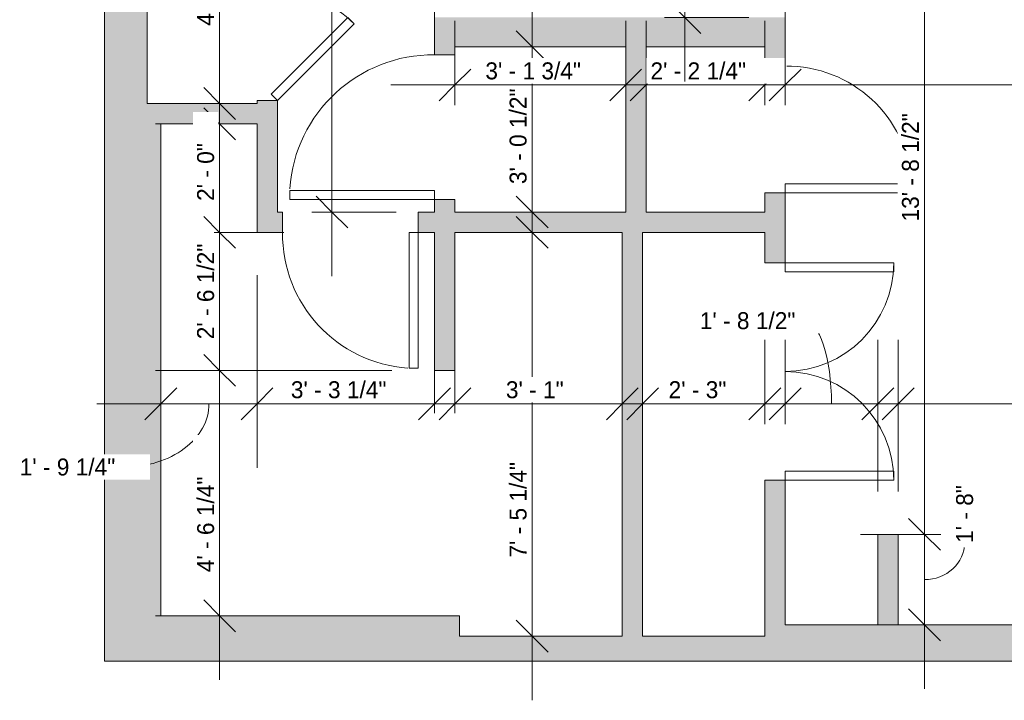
# Model space of a CAD drawing. Header units: inches. Extents: x -268 to 77, y -121 to 756.
# Tile 1 of 7: x -259 to -42, y -121 to 29. Entities that reach past the tile are written whole.
import ezdxf

# ---------------------------------------------------------------- set-up
doc = ezdxf.new("R2010")
doc.units = ezdxf.units.IN
doc.header["$MEASUREMENT"] = 0
for name, color, linetype, lineweight in [('A-ANNO-DIMS', 211, 'Continuous', 9), ('A-ANNO-DIMS-120', 211, 'Continuous', 9), ('A-DOOR', 31, 'Continuous', 9), ('A-WALL', 90, 'Continuous', 9), ('A-WALL-PATT', 111, 'Continuous', 9)]:
    doc.layers.add(name, color=color, linetype=linetype, lineweight=lineweight)
doc.styles.add('Inter', font='txt', dxfattribs={"height": 3.75})
doc.dimstyles.new('Linear_-_1_32__Inter__Imperial__SMALL', dxfattribs={"dimscale": 12, "dimtxt": 4.967999, "dimasz": 0.585938, "dimexe": 1.181102, "dimexo": 0.787402, "dimgap": 0, "dimtad": 1, "dimrnd": 0.25, "dimzin": 1, "dimdsep": 46, "dimlunit": 4, "dimtxsty": 'Inter', "dimblk1": 'OBLIQUE', "dimblk2": 'OBLIQUE', "dimsah": 1, "dimcen": 0.09, "dimdle": 1.181102, "dimazin": 0, "dimtfac": 1, "dimtdec": 4, "dimtix": 1, "dimtmove": 0, "dimatfit": 3, "dimfxl": 1, "dimtvp": 1, "dimtfill": 1, "dimfrac": 2, "dimtolj": 1, "dimtzin": 0, "dimarcsym": 2})
doc.dimstyles.new('Linear_-_1_32__Inter__Imperial__SMALL_1', dxfattribs={"dimscale": 12, "dimtxt": 4.967999, "dimasz": 0.585938, "dimexe": 1.181102, "dimexo": 0.787402, "dimgap": 0, "dimtad": 1, "dimrnd": 0.25, "dimzin": 1, "dimdsep": 46, "dimlunit": 4, "dimtxsty": 'Inter', "dimblk1": 'OBLIQUE', "dimblk2": 'OBLIQUE', "dimsah": 1, "dimcen": 0.09, "dimdle": 1.181102, "dimazin": 0, "dimtfac": 1, "dimtdec": 4, "dimtix": 1, "dimtmove": 1, "dimatfit": 3, "dimfxl": 1, "dimtvp": 1, "dimtfill": 1, "dimfrac": 2, "dimtolj": 1, "dimtzin": 0, "dimarcsym": 2})
doc.dimstyles.new('Linear_-_1_32__Inter__Imperial__SMALL_2', dxfattribs={"dimscale": 12, "dimtxt": 4.967999, "dimasz": 0.585938, "dimexe": 1.181102, "dimexo": 0.787402, "dimgap": 0, "dimtad": 1, "dimrnd": 0.25, "dimzin": 1, "dimdsep": 46, "dimlunit": 4, "dimtxsty": 'Inter', "dimblk1": 'OBLIQUE', "dimblk2": 'OBLIQUE', "dimsah": 1, "dimcen": 0.09, "dimdle": 1.181102, "dimazin": 0, "dimtfac": 1, "dimtdec": 4, "dimtix": 1, "dimtmove": 2, "dimatfit": 3, "dimfxl": 1, "dimtvp": 1, "dimtfill": 1, "dimfrac": 2, "dimtolj": 1, "dimtzin": 0, "dimarcsym": 2})

# ---------------------------------------------------------------- blocks, each defined once
blk = doc.blocks.new('Planitar - Double Door_Flush Panel - 4_-0_ x 6_-8_-4388903-Lower Floor Dimension Plan')
at = {"layer": 'A-DOOR', "lineweight": 18}
for p, q in [((-24, 2.25), (-7.03, 19.22)), ((-5.64, 17.83), (-22.61, 0.86)), ((-7.03, 19.22), (-5.64, 17.83)), ((7.03, 19.22), (5.64, 17.83)), ((5.64, 17.83), (22.61, 0.86)), ((24, 2.25), (7.03, 19.22)), ((-22.61, 0.86), (-24, 2.25)), ((22.61, 0.86), (24, 2.25))]:
    blk.add_line(p, q, dxfattribs=at)
at = {"layer": 'A-DOOR'}
for centre, start, end in [((-24, 2.25), 0, 45), ((24, 2.25), 135, 180)]:
    blk.add_arc(centre, 24, start, end, dxfattribs=at)
blk = doc.blocks.new('Planitar - Single Door_Flush Panel - 2_-8_ x 6_-8_-4184148-Lower Floor Dimension Plan')
at = {"layer": 'A-DOOR', "lineweight": 18}
for p, q in [((13.99, -2.25), (13.99, -34.25)), ((16, -2.25), (13.99, -2.25)), ((16, -2.25), (16, -34.25)), ((16, -34.25), (13.99, -34.25))]:
    blk.add_line(p, q, dxfattribs=at)
at = {"layer": 'A-DOOR'}
blk.add_arc((15.77, -2.55), 31.77, 179.4588, 266.1392, dxfattribs=at)
blk = doc.blocks.new('Planitar - Single Door_Flush Panel - 2_-6_ x 6_-8_-4264625-Lower Floor Dimension Plan')
at = {"layer": 'A-DOOR', "lineweight": 18}
for p, q in [((12.99, -2.25), (12.99, -32.25)), ((15, -2.25), (12.99, -2.25)), ((15, -2.25), (15, -32.25)), ((15, -32.25), (12.99, -32.25))]:
    blk.add_line(p, q, dxfattribs=at)
at = {"layer": 'A-DOOR'}
blk.add_arc((14.77, -2.55), 29.77, 179.4225, 266.009, dxfattribs=at)
blk = doc.blocks.new('Planitar - Single Door_Flush Panel - 2_-4_ x 6_-8_-4266644-Lower Floor Dimension Plan')
at = {"layer": 'A-DOOR', "lineweight": 18}
for p, q in [((11.99, 2.25), (11.99, 30.25)), ((14, 30.25), (11.99, 30.25)), ((14, 2.25), (14, 30.25)), ((14, 2.25), (11.99, 2.25))]:
    blk.add_line(p, q, dxfattribs=at)
at = {"layer": 'A-DOOR'}
blk.add_arc((13.77, 2.55), 27.77, 94.1354, 180.6191, dxfattribs=at)
blk = doc.blocks.new('Planitar - Double Door_Flush Panel - 4_-0_ x 6_-8_-4238674-Lower Floor Dimension Plan')
at = {"layer": 'A-DOOR', "lineweight": 18}
for p, q in [((-24, 2.25), (-24, 26.25)), ((-24, 26.25), (-22.03, 26.25)), ((-22.03, 26.25), (-22.03, 2.25)), ((24, 26.25), (22.03, 26.25)), ((22.03, 26.25), (22.03, 2.25)), ((24, 2.25), (24, 26.25)), ((-22.03, 2.25), (-24, 2.25)), ((22.03, 2.25), (24, 2.25))]:
    blk.add_line(p, q, dxfattribs=at)
at = {"layer": 'A-DOOR'}
for centre, start, end in [((-24, 2.25), 0, 90), ((24, 2.25), 90, 180)]:
    blk.add_arc(centre, 24, start, end, dxfattribs=at)
blk = doc.blocks.new('DIMBLOCK27-Lower Floor Dimension Plan')
at = {"layer": 'A-ANNO-DIMS-120', "lineweight": 35}
for p, q in [((-59.44, -84.75), (-62.96, -81.23)), ((-59.44, -84.75), (-55.93, -88.27)), ((-59.44, -104.75), (-62.96, -101.23)), ((-59.44, -104.75), (-55.93, -108.27))]:
    blk.add_line(p, q, dxfattribs=at)
at = {"layer": 'A-ANNO-DIMS-120'}
for p, q in [((-55.8, -84.75), (-73.62, -84.75)), ((-59.44, -118.92), (-59.44, -84.75)), ((-59.44, -84.75), (-55.8, -84.75)), ((-54.97, -104.75), (-73.62, -104.75)), ((-59.44, -104.75), (-54.97, -104.75))]:
    blk.add_line(p, q, dxfattribs=at)
blk.add_ellipse((-59.44, -86.64), major_axis=(-8.87, 0), ratio=0.914198, start_param=1.570796, end_param=3.141593, dxfattribs=at)
at = {"layer": 'A-ANNO-DIMS-120', "color": 0, "insert": (-52.46, -86.64), "char_height": 3.75, "width": 17.3632, "attachment_point": 1, "rotation": 90, "line_spacing_factor": 0.9936, "style": 'Inter', "bg_fill": 3, "box_fill_scale": 1.25, "bg_fill_color": 256, "bg_fill_true_color": 13158600, "bg_fill_transparency": 0}
blk.add_mtext('1\' - 8"', dxfattribs=at)
blk = doc.blocks.new('_Oblique')
at = {"color": 0, "linetype": 'ByBlock', "lineweight": -2}
blk.add_line((-0.5, -0.5), (0.5, 0.5), dxfattribs=at)
blk = doc.blocks.new('DIMBLOCK28-Lower Floor Dimension Plan')
at = {"layer": 'A-ANNO-DIMS-120', "lineweight": 35}
for p, q in [((-59.44, 79.75), (-62.96, 83.27)), ((-59.44, 79.75), (-55.93, 76.23)), ((-59.44, -84.75), (-62.96, -81.23)), ((-59.44, -84.75), (-55.93, -88.27))]:
    blk.add_line(p, q, dxfattribs=at)
at = {"layer": 'A-ANNO-DIMS-120'}
for p, q in [((-59.2, 79.75), (-73.62, 79.75)), ((-59.44, -84.75), (-59.44, 79.75)), ((-59.44, 79.75), (-59.2, 79.75)), ((-55.8, -84.75), (-73.62, -84.75)), ((-59.44, -84.75), (-55.8, -84.75))]:
    blk.add_line(p, q, dxfattribs=at)
at = {"layer": 'A-ANNO-DIMS-120', "color": 0, "insert": (-64.43, -15.6), "char_height": 3.75, "width": 31.4474, "attachment_point": 1, "rotation": 90, "line_spacing_factor": 0.9936, "style": 'Inter', "bg_fill": 3, "box_fill_scale": 1.25, "bg_fill_color": 256, "bg_fill_true_color": 13158600, "bg_fill_transparency": 0}
blk.add_mtext('13\' - 8 1/2"', dxfattribs=at)
blk = doc.blocks.new('DIMBLOCK32-Lower Floor Dimension Plan')
at = {"layer": 'A-ANNO-DIMS-120'}
for p, q in [((-90.25, -60.37), (-90.25, -41.72)), ((-69.75, -75.3), (-69.75, -41.72)), ((-104.42, -55.89), (-55.58, -55.89)), ((-90.25, -55.89), (-90.25, -60.37)), ((-69.75, -55.89), (-69.75, -75.3))]:
    blk.add_line(p, q, dxfattribs=at)
at = {"layer": 'A-ANNO-DIMS-120', "lineweight": 35}
for p, q in [((-90.25, -55.89), (-86.73, -52.38)), ((-69.75, -55.89), (-66.23, -52.38)), ((-90.25, -55.89), (-93.77, -59.41)), ((-69.75, -55.89), (-73.27, -59.41))]:
    blk.add_line(p, q, dxfattribs=at)
at = {"layer": 'A-ANNO-DIMS-120'}
blk.add_ellipse((-86.08, -55.89), major_axis=(0, 18.37), ratio=0.331162, start_param=4.712389, end_param=6.283185, dxfattribs=at)
at = {"layer": 'A-ANNO-DIMS-120', "color": 0, "insert": (-109.12, -35.64), "char_height": 3.75, "width": 27.6469, "attachment_point": 1, "line_spacing_factor": 0.9936, "style": 'Inter', "bg_fill": 3, "box_fill_scale": 1.25, "bg_fill_color": 256, "bg_fill_true_color": 13158600, "bg_fill_transparency": 0}
blk.add_mtext('1\' - 8 1/2"', dxfattribs=at)
blk = doc.blocks.new('DIMBLOCK33-Lower Floor Dimension Plan')
at = {"layer": 'A-ANNO-DIMS-120'}
for p, q in [((-65.25, -75.3), (-65.25, -41.72)), ((2.75, -75.3), (2.75, -41.72)), ((-79.42, -55.89), (16.92, -55.89)), ((-65.25, -55.89), (-65.25, -75.3)), ((2.75, -55.89), (2.75, -75.3))]:
    blk.add_line(p, q, dxfattribs=at)
at = {"layer": 'A-ANNO-DIMS-120', "lineweight": 35}
for p, q in [((-65.25, -55.89), (-61.73, -52.38)), ((2.75, -55.89), (6.27, -52.38)), ((-65.25, -55.89), (-68.77, -59.41)), ((2.75, -55.89), (-0.77, -59.41))]:
    blk.add_line(p, q, dxfattribs=at)
at = {"layer": 'A-ANNO-DIMS-120', "color": 0, "insert": (-38.98, -50.9), "char_height": 3.75, "width": 18.5555, "attachment_point": 1, "line_spacing_factor": 0.9936, "style": 'Inter', "bg_fill": 3, "box_fill_scale": 1.25, "bg_fill_color": 256, "bg_fill_true_color": 13158600, "bg_fill_transparency": 0}
blk.add_mtext('5\' - 8"', dxfattribs=at)
blk = doc.blocks.new('DIMBLOCK37-Lower Floor Dimension Plan')
at = {"layer": 'A-ANNO-DIMS-120'}
for p, q in [((-121, 10.1), (-121, 28.75)), ((-94.75, 10.1), (-94.75, 28.75)), ((-135.17, 14.58), (-80.58, 14.58)), ((-121, 14.58), (-121, 10.1)), ((-94.75, 14.58), (-94.75, 10.1))]:
    blk.add_line(p, q, dxfattribs=at)
at = {"layer": 'A-ANNO-DIMS-120', "lineweight": 35}
for p, q in [((-121, 14.58), (-117.48, 18.1)), ((-94.75, 14.58), (-91.23, 18.1)), ((-121, 14.58), (-124.52, 11.06)), ((-94.75, 14.58), (-98.27, 11.06))]:
    blk.add_line(p, q, dxfattribs=at)
at = {"layer": 'A-ANNO-DIMS-120', "color": 0, "insert": (-120.02, 19.57), "char_height": 3.75, "width": 29.1373, "attachment_point": 1, "line_spacing_factor": 0.9936, "style": 'Inter', "bg_fill": 3, "box_fill_scale": 1.25, "bg_fill_color": 256, "bg_fill_true_color": 13158600, "bg_fill_transparency": 0}
blk.add_mtext('2\' - 2 1/4"', dxfattribs=at)
blk = doc.blocks.new('DIMBLOCK38-Lower Floor Dimension Plan')
at = {"layer": 'A-ANNO-DIMS-120'}
for p, q in [((-90.25, 10.1), (-90.25, 28.75)), ((37.5, 10.1), (37.5, 28.75)), ((-104.42, 14.58), (51.67, 14.58)), ((-90.25, 14.58), (-90.25, 10.1)), ((37.5, 14.58), (37.5, 10.1))]:
    blk.add_line(p, q, dxfattribs=at)
at = {"layer": 'A-ANNO-DIMS-120', "lineweight": 35}
for p, q in [((-90.25, 14.58), (-86.73, 18.1)), ((37.5, 14.58), (41.02, 18.1)), ((-90.25, 14.58), (-93.77, 11.06)), ((37.5, 14.58), (33.98, 11.06))]:
    blk.add_line(p, q, dxfattribs=at)
at = {"layer": 'A-ANNO-DIMS-120', "color": 0, "insert": (-40.01, 19.57), "char_height": 3.75, "width": 32.7143, "attachment_point": 1, "line_spacing_factor": 0.9936, "style": 'Inter', "bg_fill": 3, "box_fill_scale": 1.25, "bg_fill_color": 256, "bg_fill_true_color": 13158600, "bg_fill_transparency": 0}
blk.add_mtext('10\' - 7 3/4"', dxfattribs=at)
blk = doc.blocks.new('DIMBLOCK39-Lower Floor Dimension Plan')
at = {"layer": 'A-ANNO-DIMS-120'}
for p, q in [((-146.17, -27.67), (-146.17, 37.17)), ((-141.69, 23), (-160.34, 23)), ((-146.17, 23), (-141.69, 23)), ((-141.69, -13.5), (-160.34, -13.5)), ((-146.17, -13.5), (-141.69, -13.5))]:
    blk.add_line(p, q, dxfattribs=at)
at = {"layer": 'A-ANNO-DIMS-120', "lineweight": 35}
for p, q in [((-146.17, 23), (-149.68, 26.52)), ((-146.17, 23), (-142.65, 19.48)), ((-146.17, -13.5), (-149.68, -9.98)), ((-146.17, -13.5), (-142.65, -17.02))]:
    blk.add_line(p, q, dxfattribs=at)
at = {"layer": 'A-ANNO-DIMS-120', "color": 0, "insert": (-151.16, -7.33), "char_height": 3.75, "width": 28.9883, "attachment_point": 1, "rotation": 90, "line_spacing_factor": 0.9936, "style": 'Inter', "bg_fill": 3, "box_fill_scale": 1.25, "bg_fill_color": 256, "bg_fill_true_color": 13158600, "bg_fill_transparency": 0}
blk.add_mtext('3\' - 0 1/2"', dxfattribs=at)
blk = doc.blocks.new('DIMBLOCK40-Lower Floor Dimension Plan')
at = {"layer": 'A-ANNO-DIMS-120'}
for p, q in [((-163.25, 10.1), (-163.25, 28.75)), ((-125.5, 10.1), (-125.5, 28.75)), ((-177.42, 14.58), (-111.33, 14.58)), ((-163.25, 14.58), (-163.25, 10.1)), ((-125.5, 14.58), (-125.5, 10.1))]:
    blk.add_line(p, q, dxfattribs=at)
at = {"layer": 'A-ANNO-DIMS-120', "lineweight": 35}
for p, q in [((-163.25, 14.58), (-159.73, 18.1)), ((-125.5, 14.58), (-121.98, 18.1)), ((-163.25, 14.58), (-166.77, 11.06)), ((-125.5, 14.58), (-129.02, 11.06))]:
    blk.add_line(p, q, dxfattribs=at)
at = {"layer": 'A-ANNO-DIMS-120', "color": 0, "insert": (-156.52, 19.57), "char_height": 3.75, "width": 29.1373, "attachment_point": 1, "line_spacing_factor": 0.9936, "style": 'Inter', "bg_fill": 3, "box_fill_scale": 1.25, "bg_fill_color": 256, "bg_fill_true_color": 13158600, "bg_fill_transparency": 0}
blk.add_mtext('3\' - 1 3/4"', dxfattribs=at)
blk = doc.blocks.new('DIMBLOCK41-Lower Floor Dimension Plan')
at = {"layer": 'A-ANNO-DIMS-120'}
for p, q in [((-146.17, -121.42), (-146.17, -3.83)), ((-141.69, -18), (-160.34, -18)), ((-146.17, -18), (-141.69, -18)), ((-141.69, -107.25), (-160.34, -107.25)), ((-146.17, -107.25), (-141.69, -107.25))]:
    blk.add_line(p, q, dxfattribs=at)
at = {"layer": 'A-ANNO-DIMS-120', "lineweight": 35}
for p, q in [((-146.17, -18), (-149.68, -14.48)), ((-146.17, -18), (-142.65, -21.52)), ((-146.17, -107.25), (-149.68, -103.73)), ((-146.17, -107.25), (-142.65, -110.77))]:
    blk.add_line(p, q, dxfattribs=at)
at = {"layer": 'A-ANNO-DIMS-120', "color": 0, "insert": (-151.16, -89.89), "char_height": 3.75, "width": 28.7647, "attachment_point": 1, "rotation": 90, "line_spacing_factor": 0.9936, "style": 'Inter', "bg_fill": 3, "box_fill_scale": 1.25, "bg_fill_color": 256, "bg_fill_true_color": 13158600, "bg_fill_transparency": 0}
blk.add_mtext('7\' - 5 1/4"', dxfattribs=at)
blk = doc.blocks.new('DIMBLOCK42-Lower Floor Dimension Plan')
at = {"layer": 'A-ANNO-DIMS-120'}
for p, q in [((-207, -27.45), (-207, -70.07)), ((-207, -55.89), (-207, -27.45)), ((-228.25, -60.37), (-228.25, -41.72)), ((-242.42, -55.89), (-207, -55.89)), ((-228.25, -55.89), (-228.25, -60.37))]:
    blk.add_line(p, q, dxfattribs=at)
at = {"layer": 'A-ANNO-DIMS-120', "lineweight": 35}
for p, q in [((-228.25, -55.89), (-224.73, -52.38)), ((-207, -55.89), (-203.48, -52.38)), ((-228.25, -55.89), (-231.77, -59.41)), ((-207, -55.89), (-210.52, -59.41))]:
    blk.add_line(p, q, dxfattribs=at)
at = {"layer": 'A-ANNO-DIMS-120'}
blk.add_ellipse((-236.24, -55.89), major_axis=(-18.62, 0), ratio=0.750831, start_param=1.570796, end_param=3.141593, dxfattribs=at)
at = {"layer": 'A-ANNO-DIMS-120', "color": 0, "insert": (-259.47, -67.98), "char_height": 3.75, "width": 27.8705, "attachment_point": 1, "line_spacing_factor": 0.9936, "style": 'Inter', "bg_fill": 3, "box_fill_scale": 1.25, "bg_fill_color": 256, "bg_fill_true_color": 13158600, "bg_fill_transparency": 0}
blk.add_mtext('1\' - 9 1/4"', dxfattribs=at)
blk = doc.blocks.new('DIMBLOCK43-Lower Floor Dimension Plan')
at = {"layer": 'A-ANNO-DIMS-120'}
for p, q in [((-207, -27.45), (-207, -70.07)), ((-207, -55.89), (-207, -27.45)), ((-167.75, -57.95), (-167.75, -41.72)), ((-207, -55.89), (-153.58, -55.89)), ((-167.75, -55.89), (-167.75, -57.95))]:
    blk.add_line(p, q, dxfattribs=at)
at = {"layer": 'A-ANNO-DIMS-120', "lineweight": 35}
for p, q in [((-207, -55.89), (-203.48, -52.38)), ((-167.75, -55.89), (-164.23, -52.38)), ((-207, -55.89), (-210.52, -59.41)), ((-167.75, -55.89), (-171.27, -59.41))]:
    blk.add_line(p, q, dxfattribs=at)
at = {"layer": 'A-ANNO-DIMS-120', "color": 0, "insert": (-199.52, -50.9), "char_height": 3.75, "width": 29.1373, "attachment_point": 1, "line_spacing_factor": 0.9936, "style": 'Inter', "bg_fill": 3, "box_fill_scale": 1.25, "bg_fill_color": 256, "bg_fill_true_color": 13158600, "bg_fill_transparency": 0}
blk.add_mtext('3\' - 3 1/4"', dxfattribs=at)
blk = doc.blocks.new('DIMBLOCK44-Lower Floor Dimension Plan')
at = {"layer": 'A-ANNO-DIMS-120'}
for p, q in [((-163.25, -57.95), (-163.25, -41.72)), ((-126.25, -60.37), (-126.25, -41.72)), ((-177.42, -55.89), (-112.08, -55.89)), ((-163.25, -55.89), (-163.25, -57.95)), ((-126.25, -55.89), (-126.25, -60.37))]:
    blk.add_line(p, q, dxfattribs=at)
at = {"layer": 'A-ANNO-DIMS-120', "lineweight": 35}
for p, q in [((-163.25, -55.89), (-159.73, -52.38)), ((-126.25, -55.89), (-122.73, -52.38)), ((-163.25, -55.89), (-166.77, -59.41)), ((-126.25, -55.89), (-129.77, -59.41))]:
    blk.add_line(p, q, dxfattribs=at)
at = {"layer": 'A-ANNO-DIMS-120', "color": 0, "insert": (-151.98, -50.9), "char_height": 3.75, "width": 17.3632, "attachment_point": 1, "line_spacing_factor": 0.9936, "style": 'Inter', "bg_fill": 3, "box_fill_scale": 1.25, "bg_fill_color": 256, "bg_fill_true_color": 13158600, "bg_fill_transparency": 0}
blk.add_mtext('3\' - 1"', dxfattribs=at)
blk = doc.blocks.new('DIMBLOCK45-Lower Floor Dimension Plan')
at = {"layer": 'A-ANNO-DIMS-120', "lineweight": 35}
for p, q in [((-215.26, -48.5), (-218.78, -44.98)), ((-215.26, -48.5), (-211.75, -52.02)), ((-215.26, -102.75), (-218.78, -99.23)), ((-215.26, -102.75), (-211.75, -106.27))]:
    blk.add_line(p, q, dxfattribs=at)
at = {"layer": 'A-ANNO-DIMS-120'}
for p, q in [((-177.2, -48.5), (-229.44, -48.5)), ((-215.26, -116.92), (-215.26, -48.5)), ((-215.26, -48.5), (-177.2, -48.5)), ((-210.79, -102.75), (-229.44, -102.75)), ((-215.26, -102.75), (-210.79, -102.75))]:
    blk.add_line(p, q, dxfattribs=at)
at = {"layer": 'A-ANNO-DIMS-120', "color": 0, "insert": (-220.25, -93.11), "char_height": 3.75, "width": 29.3609, "attachment_point": 1, "rotation": 90, "line_spacing_factor": 0.9936, "style": 'Inter', "bg_fill": 3, "box_fill_scale": 1.25, "bg_fill_color": 256, "bg_fill_true_color": 13158600, "bg_fill_transparency": 0}
blk.add_mtext('4\' - 6 1/4"', dxfattribs=at)
blk = doc.blocks.new('DIMBLOCK46-Lower Floor Dimension Plan')
at = {"layer": 'A-ANNO-DIMS-120', "lineweight": 35}
for p, q in [((-215.26, -18), (-218.78, -14.48)), ((-215.26, -18), (-211.75, -21.52)), ((-215.26, -48.5), (-218.78, -44.98)), ((-215.26, -48.5), (-211.75, -52.02))]:
    blk.add_line(p, q, dxfattribs=at)
at = {"layer": 'A-ANNO-DIMS-120'}
for p, q in [((-216.45, -18), (-201.09, -18)), ((-215.26, -18), (-216.45, -18)), ((-215.26, -48.5), (-215.26, -18)), ((-177.2, -48.5), (-229.44, -48.5)), ((-215.26, -48.5), (-177.2, -48.5))]:
    blk.add_line(p, q, dxfattribs=at)
at = {"layer": 'A-ANNO-DIMS-120', "color": 0, "insert": (-220.25, -41.63), "char_height": 3.75, "width": 28.9138, "attachment_point": 1, "rotation": 90, "line_spacing_factor": 0.9936, "style": 'Inter', "bg_fill": 3, "box_fill_scale": 1.25, "bg_fill_color": 256, "bg_fill_true_color": 13158600, "bg_fill_transparency": 0}
blk.add_mtext('2\' - 6 1/2"', dxfattribs=at)
blk = doc.blocks.new('DIMBLOCK47-Lower Floor Dimension Plan')
at = {"layer": 'A-ANNO-DIMS-120'}
for p, q in [((-215.26, -18), (-215.26, 20.17)), ((-210.79, 6), (-229.44, 6)), ((-215.26, 6), (-210.79, 6)), ((-216.45, -18), (-201.09, -18)), ((-215.26, -18), (-216.45, -18))]:
    blk.add_line(p, q, dxfattribs=at)
at = {"layer": 'A-ANNO-DIMS-120', "lineweight": 35}
for p, q in [((-215.26, 6), (-218.78, 9.52)), ((-215.26, 6), (-211.75, 2.48)), ((-215.26, -18), (-218.78, -14.48)), ((-215.26, -18), (-211.75, -21.52))]:
    blk.add_line(p, q, dxfattribs=at)
at = {"layer": 'A-ANNO-DIMS-120', "color": 0, "insert": (-220.25, -11.05), "char_height": 3.75, "width": 18.7045, "attachment_point": 1, "rotation": 90, "line_spacing_factor": 0.9936, "style": 'Inter', "bg_fill": 3, "box_fill_scale": 1.25, "bg_fill_color": 256, "bg_fill_true_color": 13158600, "bg_fill_transparency": 0}
blk.add_mtext('2\' - 0"', dxfattribs=at)
blk = doc.blocks.new('DIMBLOCK49-Lower Floor Dimension Plan')
at = {"layer": 'A-ANNO-DIMS-120'}
for p, q in [((-215.26, -3.67), (-215.26, 73.67)), ((-210.79, 59.5), (-229.44, 59.5)), ((-215.26, 59.5), (-210.79, 59.5)), ((-210.79, 10.5), (-229.44, 10.5)), ((-215.26, 10.5), (-210.79, 10.5))]:
    blk.add_line(p, q, dxfattribs=at)
at = {"layer": 'A-ANNO-DIMS-120', "lineweight": 35}
for p, q in [((-215.26, 59.5), (-218.78, 63.02)), ((-215.26, 59.5), (-211.75, 55.98)), ((-215.26, 10.5), (-218.78, 14.02)), ((-215.26, 10.5), (-211.75, 6.98))]:
    blk.add_line(p, q, dxfattribs=at)
at = {"layer": 'A-ANNO-DIMS-120', "color": 0, "insert": (-220.25, 27.67), "char_height": 3.75, "width": 17.5867, "attachment_point": 1, "rotation": 90, "line_spacing_factor": 0.9936, "style": 'Inter', "bg_fill": 3, "box_fill_scale": 1.25, "bg_fill_color": 256, "bg_fill_true_color": 13158600, "bg_fill_transparency": 0}
blk.add_mtext('4\' - 1"', dxfattribs=at)
blk = doc.blocks.new('DIMBLOCK52-Lower Floor Dimension Plan')
at = {"layer": 'A-ANNO-DIMS-120'}
for p, q in [((-190.44, 157.67), (-190.44, -27.67)), ((-193.05, 143.5), (-176.26, 143.5)), ((-190.44, 143.5), (-193.05, 143.5)), ((-194.92, -13.5), (-176.26, -13.5)), ((-190.44, -13.5), (-194.92, -13.5))]:
    blk.add_line(p, q, dxfattribs=at)
at = {"layer": 'A-ANNO-DIMS-120', "lineweight": 35}
for p, q in [((-190.44, 143.5), (-193.95, 147.02)), ((-190.44, 143.5), (-186.92, 139.98)), ((-190.44, -13.5), (-193.95, -9.98)), ((-190.44, -13.5), (-186.92, -17.02))]:
    blk.add_line(p, q, dxfattribs=at)
at = {"layer": 'A-ANNO-DIMS-120', "color": 0, "insert": (-195.43, 56.71), "char_height": 3.75, "width": 19.8968, "attachment_point": 1, "rotation": 90, "line_spacing_factor": 0.9936, "style": 'Inter', "bg_fill": 3, "box_fill_scale": 1.25, "bg_fill_color": 256, "bg_fill_true_color": 13158600, "bg_fill_transparency": 0}
blk.add_mtext('13\' - 1"', dxfattribs=at)
blk = doc.blocks.new('DIMBLOCK56-Lower Floor Dimension Plan')
at = {"layer": 'A-ANNO-DIMS-120', "lineweight": 35}
for p, q in [((-112.44, 102), (-115.95, 105.52)), ((-112.44, 102), (-108.92, 98.48)), ((-112.44, 29.5), (-115.95, 33.02)), ((-112.44, 29.5), (-108.92, 25.98))]:
    blk.add_line(p, q, dxfattribs=at)
at = {"layer": 'A-ANNO-DIMS-120'}
for p, q in [((-118.05, 102), (-98.26, 102)), ((-112.44, 102), (-118.05, 102)), ((-112.44, 102), (-112.44, 15.33)), ((-116.91, 29.5), (-98.26, 29.5)), ((-112.44, 29.5), (-116.91, 29.5))]:
    blk.add_line(p, q, dxfattribs=at)
at = {"layer": 'A-ANNO-DIMS-120', "color": 0, "insert": (-117.43, 53.67), "char_height": 3.75, "width": 28.9883, "attachment_point": 1, "rotation": 90, "line_spacing_factor": 0.9936, "style": 'Inter', "bg_fill": 3, "box_fill_scale": 1.25, "bg_fill_color": 256, "bg_fill_true_color": 13158600, "bg_fill_transparency": 0}
blk.add_mtext('6\' - 0 1/2"', dxfattribs=at)
blk = doc.blocks.new('DIMBLOCK58-Lower Floor Dimension Plan')
at = {"layer": 'A-ANNO-DIMS-120'}
for p, q in [((-121.75, -60.37), (-121.75, -41.72)), ((-94.75, -60.37), (-94.75, -41.72)), ((-135.92, -55.89), (-80.58, -55.89)), ((-121.75, -55.89), (-121.75, -60.37)), ((-94.75, -55.89), (-94.75, -60.37))]:
    blk.add_line(p, q, dxfattribs=at)
at = {"layer": 'A-ANNO-DIMS-120', "lineweight": 35}
for p, q in [((-121.75, -55.89), (-118.23, -52.38)), ((-94.75, -55.89), (-91.23, -52.38)), ((-121.75, -55.89), (-125.27, -59.41)), ((-94.75, -55.89), (-98.27, -59.41))]:
    blk.add_line(p, q, dxfattribs=at)
at = {"layer": 'A-ANNO-DIMS-120', "color": 0, "insert": (-116.01, -50.9), "char_height": 3.75, "width": 18.63, "attachment_point": 1, "line_spacing_factor": 0.9936, "style": 'Inter', "bg_fill": 3, "box_fill_scale": 1.25, "bg_fill_color": 256, "bg_fill_true_color": 13158600, "bg_fill_transparency": 0}
blk.add_mtext('2\' - 3"', dxfattribs=at)

msp = doc.modelspace()

# ---------------------------------------------------------------- hatches: boundary and pattern name
at = {"layer": 'A-WALL-PATT'}
h = msp.add_hatch(color=9, dxfattribs=at)
h.paths.add_polyline_path([(-202.5, -18), (-202.5, 11.125), (-207, 11.125), (-207, -18)], flags=0)
h.paths.add_polyline_path([(-207, 59.125), (-202.5, 59.125), (-202.5, 68.281), (-207, 68.281), (-207, 59.5)], flags=0)
h.paths.add_polyline_path([(-202.5, 98.281), (-202.5, 139), (-207, 139), (-207, 98.281)], flags=0)
for points in [[(-240.75, 10.5), (-231.25, 10.5), (-231.25, 124.25), (-240.75, 124.25), (-240.75, 71.844)], [(-94.75, 23), (-90.25, 23), (-90.25, 29.5), (-163.25, 29.5), (-163.25, 23), (-95.75, 23)], [(-121, -13.5), (-121, 23), (-125.5, 23), (-125.5, -13.5)], [(-228.25, 6), (-207, 6), (-207, 10.5), (-240.75, 10.5), (-240.75, 6)], [(-228.25, -30.25), (-228.25, 6), (-240.75, 6), (-240.75, -30.25)], [(-95.75, -18), (-94.75, -18), (-94.75, -13.5), (-163.25, -13.5), (-163.25, -18), (-121.75, -18)], [(-121.75, -107.25), (-121.75, -18), (-126.25, -18), (-126.25, -107.25)], [(-228.25, -48.75), (-228.25, -30.25), (-240.75, -30.25), (-240.75, -48.75)], [(-240.75, -112.75), (-228.25, -112.75), (-228.25, -48.75), (-240.75, -48.75), (-240.75, -50.878)], [(-65.25, -104.75), (-65.25, -84.75), (-69.75, -84.75), (-69.75, -104.75)], [(-162.25, -112.75), (-162.25, -102.75), (-228.25, -102.75), (-228.25, -112.75)], [(50, -112.75), (50, -104.75), (-92.5, -104.75), (-92.5, -112.75)], [(-92.5, -112.75), (-92.5, -107.25), (-162.25, -107.25), (-162.25, -112.75), (-95.75, -112.75)]]:
    msp.add_hatch(color=9, dxfattribs=at).paths.add_polyline_path(points, flags=0)
h = msp.add_hatch(color=9, dxfattribs=at)
h.paths.add_polyline_path([(-167.75, -48.5), (-163.25, -48.5), (-163.25, -10.75), (-167.75, -10.75), (-167.75, -18)], flags=0)
h.paths.add_polyline_path([(-167.75, 21.25), (-163.25, 21.25), (-163.25, 29.5), (-167.75, 29.5)], flags=0)
h = msp.add_hatch(color=9, dxfattribs=at)
h.paths.add_polyline_path([(-92.5, -107.25), (-92.5, -104.75), (-90.25, -104.75), (-90.25, -72.75), (-94.75, -72.75), (-94.75, -107.25)], flags=0)
h.paths.add_polyline_path([(-94.75, -24.75), (-90.25, -24.75), (-90.25, -9.25), (-94.75, -9.25), (-94.75, -18)], flags=0)
h.paths.add_polyline_path([(-94.75, 18.75), (-90.25, 18.75), (-90.25, 23), (-94.75, 23)], flags=0)
h = msp.add_hatch(color=9, dxfattribs=at)
h.paths.add_polyline_path([(-167.75, -18), (-167.75, -13.5), (-171.359, -13.5), (-171.359, -18)], flags=0)
h.paths.add_polyline_path([(-202.5, -18), (-201.359, -18), (-201.359, -13.5), (-202.5, -13.5)], flags=0)

# ---------------------------------------------------------------- linework, layer by layer
at = {"layer": 'A-WALL'}
for p, q in [((-240.75, 124.25), (-240.75, -112.75)), ((-90.25, 18.75), (-90.25, 109.25)), ((-167.75, 64.875), (-167.75, 21.25)), ((-231.25, 10.5), (-231.25, 59.5)), ((-163.25, 21.25), (-163.25, 23)), ((-163.25, 23), (-125.5, 23)), ((-125.5, 23), (-125.5, -13.5)), ((-121, -13.5), (-121, 23)), ((-121, 23), (-94.75, 23)), ((-94.75, 23), (-94.75, 18.75)), ((-167.75, 21.25), (-163.25, 21.25)), ((-94.75, 18.75), (-90.25, 18.75)), ((-207, 11.125), (-207, 10.5)), ((-202.5, 11.125), (-207, 11.125)), ((-202.5, -13.5), (-202.5, 11.125)), ((-207, 10.5), (-231.25, 10.5)), ((-228.25, -102.75), (-228.25, 6)), ((-228.25, 6), (-207, 6)), ((-207, 6), (-207, -18)), ((-163.25, -10.75), (-167.75, -10.75)), ((-167.75, -10.75), (-167.75, -13.5)), ((-163.25, -13.5), (-163.25, -10.75)), ((-94.75, -9.25), (-94.75, -13.5)), ((-90.25, -9.25), (-94.75, -9.25)), ((-90.25, -24.75), (-90.25, -9.25)), ((-201.359, -13.5), (-202.5, -13.5)), ((-201.359, -18), (-201.359, -13.5)), ((-167.75, -13.5), (-171.359, -13.5)), ((-171.359, -13.5), (-171.359, -18)), ((-125.5, -13.5), (-163.25, -13.5)), ((-94.75, -13.5), (-121, -13.5)), ((-207, -18), (-201.359, -18)), ((-171.359, -18), (-167.75, -18)), ((-167.75, -18), (-167.75, -48.5)), ((-163.25, -18), (-126.25, -18)), ((-163.25, -48.5), (-163.25, -18)), ((-126.25, -18), (-126.25, -107.25)), ((-121.75, -18), (-94.75, -18)), ((-121.75, -107.25), (-121.75, -18)), ((-94.75, -18), (-94.75, -24.75)), ((-94.75, -24.75), (-90.25, -24.75)), ((-167.75, -48.5), (-163.25, -48.5)), ((-94.75, -72.75), (-94.75, -107.25)), ((-90.25, -72.75), (-94.75, -72.75)), ((-90.25, -104.75), (-90.25, -72.75)), ((-65.25, -84.75), (-69.75, -84.75)), ((-69.75, -84.75), (-69.75, -104.75)), ((-65.25, -104.75), (-65.25, -84.75)), ((-162.25, -102.75), (-228.25, -102.75)), ((-162.25, -107.25), (-162.25, -102.75)), ((-69.75, -104.75), (-90.25, -104.75)), ((2.75, -104.75), (-65.25, -104.75)), ((-126.25, -107.25), (-162.25, -107.25)), ((-94.75, -107.25), (-121.75, -107.25)), ((-240.75, -112.75), (50, -112.75))]:
    msp.add_line(p, q, dxfattribs=at)

# ---------------------------------------------------------------- block references
at = {"layer": 'A-DOOR', "rotation": 269.9999999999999}
for name, p in [('Planitar - Double Door_Flush Panel - 4_-0_ x 6_-8_-4388903-Lower Floor Dimension Plan', (-204.75, 35.125)), ('Planitar - Single Door_Flush Panel - 2_-8_ x 6_-8_-4184148-Lower Floor Dimension Plan', (-165.5, 5.25)), ('Planitar - Single Door_Flush Panel - 2_-4_ x 6_-8_-4266644-Lower Floor Dimension Plan', (-92.5, 4.75)), ('Planitar - Double Door_Flush Panel - 4_-0_ x 6_-8_-4238674-Lower Floor Dimension Plan', (-92.5, -48.75))]:
    msp.add_blockref(name, p, dxfattribs=at)
at = {"layer": 'A-DOOR'}
msp.add_blockref('Planitar - Single Door_Flush Panel - 2_-6_ x 6_-8_-4264625-Lower Floor Dimension Plan', (-186.359, -15.75), dxfattribs=at)

# ---------------------------------------------------------------- next in the draw order: dimensions: what is measured, and where the dimension line sits
at = {"layer": 'A-ANNO-DIMS'}
dim = msp.add_linear_dim(base=(-146.169, 23), p1=(-151.141, -13.5), p2=(-151.141, 23), angle=90, dimstyle='Linear_-_1_32__Inter__Imperial__SMALL', override={"dimpost": '<>', "dimfxl": 36.5}, dxfattribs=at)
dim.commit()
dim.dimension.update_dxf_attribs({"geometry": 'DIMBLOCK39-Lower Floor Dimension Plan', "text_midpoint": (-148.414, 4.75)})
dim = msp.add_linear_dim(base=(-94.75, 14.58), p1=(-121, 19.551), p2=(-94.75, 19.551), dimstyle='Linear_-_1_32__Inter__Imperial__SMALL', override={"dimpost": '<>', "dimfxl": 26.25}, dxfattribs=at)
dim.commit()
dim.dimension.update_dxf_attribs({"geometry": 'DIMBLOCK37-Lower Floor Dimension Plan', "text_midpoint": (-107.875, 16.825)})
dim = msp.add_linear_dim(base=(-207, -55.893), p1=(-228.25, -50.921), p2=(-207, -18), dimstyle='Linear_-_1_32__Inter__Imperial__SMALL_1', override={"dimpost": '<>', "dimfxl": 39.183547}, dxfattribs=at)
dim.commit()
dim.dimension.update_dxf_attribs({"geometry": 'DIMBLOCK42-Lower Floor Dimension Plan', "text_midpoint": (-245.531, -70.483), "dimtype": 160})
dim = msp.add_linear_dim(base=(-59.442, -84.75), p1=(-64.414, -104.75), p2=(-65.25, -84.75), angle=90, dimstyle='Linear_-_1_32__Inter__Imperial__SMALL_1', override={"dimpost": '<>', "dimfxl": 20.017454}, dxfattribs=at)
dim.commit()
dim.dimension.update_dxf_attribs({"geometry": 'DIMBLOCK27-Lower Floor Dimension Plan', "text_midpoint": (-49.956, -77.956), "dimtype": 160, "text_rotation": 90})

# ---------------------------------------------------------------- next in the draw order: dimensions: what is measured, and where the dimension line sits
dim = msp.add_linear_dim(base=(-59.442, 79.75), p1=(-65.25, -84.75), p2=(-49.75, 79.75), angle=90, dimstyle='Linear_-_1_32__Inter__Imperial__SMALL', override={"dimpost": '<>', "dimfxl": 165.228629}, dxfattribs=at)
dim.commit()
dim.dimension.update_dxf_attribs({"geometry": 'DIMBLOCK28-Lower Floor Dimension Plan', "text_midpoint": (-61.687, -2.5)})
dim = msp.add_linear_dim(base=(-125.5, 14.58), p1=(-163.25, 19.551), p2=(-125.5, 19.551), dimstyle='Linear_-_1_32__Inter__Imperial__SMALL', override={"dimpost": '<>', "dimfxl": 37.75}, dxfattribs=at)
dim.commit()
dim.dimension.update_dxf_attribs({"geometry": 'DIMBLOCK40-Lower Floor Dimension Plan', "text_midpoint": (-144.375, 16.825)})
dim = msp.add_linear_dim(base=(-146.169, -18), p1=(-151.141, -107.25), p2=(-151.141, -18), angle=90, dimstyle='Linear_-_1_32__Inter__Imperial__SMALL_2', override={"dimpost": '<>', "dimfxl": 89.25}, dxfattribs=at)
dim.commit()
dim.dimension.update_dxf_attribs({"geometry": 'DIMBLOCK41-Lower Floor Dimension Plan', "text_midpoint": (-148.661, -75.508), "dimtype": 160, "text_rotation": 90})

# ---------------------------------------------------------------- next in the draw order: dimensions: what is measured, and where the dimension line sits
for base, p1, p2, override, picture, middle in [((37.5, 14.58), (-90.25, 19.551), (37.5, 19.551), {"dimpost": '<>', "dimfxl": 127.75}, 'DIMBLOCK38-Lower Floor Dimension Plan', (-26.375, 16.825)), ((-167.75, -55.893), (-207, -18), (-167.75, -48.5), {"dimpost": '<>', "dimfxl": 49.707268}, 'DIMBLOCK43-Lower Floor Dimension Plan', (-187.375, -53.648))]:
    dim = msp.add_linear_dim(base=base, p1=p1, p2=p2, dimstyle='Linear_-_1_32__Inter__Imperial__SMALL', override=override, dxfattribs=at)
    dim.commit()
    dim.dimension.update_dxf_attribs({"geometry": picture, "text_midpoint": middle})
dim = msp.add_linear_dim(base=(-69.75, -55.893), p1=(-90.25, -50.921), p2=(-69.75, -84.75), dimstyle='Linear_-_1_32__Inter__Imperial__SMALL_1', override={"dimpost": '<>', "dimfxl": 39.555729}, dxfattribs=at)
dim.commit()
dim.dimension.update_dxf_attribs({"geometry": 'DIMBLOCK32-Lower Floor Dimension Plan', "text_midpoint": (-95.299, -38.137), "dimtype": 160})

# ---------------------------------------------------------------- next in the draw order: dimensions: what is measured, and where the dimension line sits
dim = msp.add_linear_dim(base=(-112.435, 29.5), p1=(-127.5, 102), p2=(-107.463, 29.5), angle=90, dimstyle='Linear_-_1_32__Inter__Imperial__SMALL', override={"dimpost": '<>', "dimfxl": 75.217766}, dxfattribs=at)
dim.commit()
dim.dimension.update_dxf_attribs({"geometry": 'DIMBLOCK56-Lower Floor Dimension Plan', "text_midpoint": (-114.68, 65.75)})
for base, p1, p2, override, picture, middle in [((-126.25, -55.893), (-163.25, -48.5), (-126.25, -50.921), {"dimpost": '<>', "dimfxl": 37.079117}, 'DIMBLOCK44-Lower Floor Dimension Plan', (-144.75, -53.967)), ((2.75, -55.893), (-65.25, -84.75), (2.75, -84.75), {"dimpost": '<>', "dimfxl": 68}, 'DIMBLOCK33-Lower Floor Dimension Plan', (-31.25, -53.967))]:
    dim = msp.add_linear_dim(base=base, p1=p1, p2=p2, dimstyle='Linear_-_1_32__Inter__Imperial__SMALL', override=override, dxfattribs=at)
    dim.commit()
    dim.dimension.update_dxf_attribs({"geometry": picture, "text_midpoint": middle})

# ---------------------------------------------------------------- next in the draw order: dimensions: what is measured, and where the dimension line sits
dim = msp.add_linear_dim(base=(-94.75, -55.893), p1=(-121.75, -50.921), p2=(-94.75, -50.921), dimstyle='Linear_-_1_32__Inter__Imperial__SMALL', override={"dimpost": '<>', "dimfxl": 27}, dxfattribs=at)
dim.commit()
dim.dimension.update_dxf_attribs({"geometry": 'DIMBLOCK58-Lower Floor Dimension Plan', "text_midpoint": (-108.25, -53.967)})
dim = msp.add_linear_dim(base=(-215.263, -48.5), p1=(-220.234, -102.75), p2=(-167.75, -48.5), angle=90, dimstyle='Linear_-_1_32__Inter__Imperial__SMALL_2', override={"dimpost": '<>', "dimfxl": 75.482952}, dxfattribs=at)
dim.commit()
dim.dimension.update_dxf_attribs({"geometry": 'DIMBLOCK45-Lower Floor Dimension Plan', "text_midpoint": (-217.755, -78.433), "dimtype": 160, "text_rotation": 90})

# ---------------------------------------------------------------- next in the draw order: dimensions: what is measured, and where the dimension line sits
dim = msp.add_linear_dim(base=(-215.263, -18), p1=(-167.75, -48.5), p2=(-207, -18), angle=90, dimstyle='Linear_-_1_32__Inter__Imperial__SMALL_2', override={"dimpost": '<>', "dimfxl": 49.707268}, dxfattribs=at)
dim.commit()
dim.dimension.update_dxf_attribs({"geometry": 'DIMBLOCK46-Lower Floor Dimension Plan', "text_midpoint": (-217.755, -27.175), "dimtype": 160, "text_rotation": 90})

# ---------------------------------------------------------------- next in the draw order: dimensions: what is measured, and where the dimension line sits
dim = msp.add_linear_dim(base=(-215.263, 6), p1=(-207, -18), p2=(-220.234, 6), angle=90, dimstyle='Linear_-_1_32__Inter__Imperial__SMALL_2', override={"dimpost": '<>', "dimfxl": 27.40711}, dxfattribs=at)
dim.commit()
dim.dimension.update_dxf_attribs({"geometry": 'DIMBLOCK47-Lower Floor Dimension Plan', "text_midpoint": (-217.755, -1.696), "dimtype": 160, "text_rotation": 90})

# ---------------------------------------------------------------- next in the draw order: dimensions: what is measured, and where the dimension line sits
for base, p1, p2, override, picture, middle in [((-190.438, -13.5), (-202.5, 143.5), (-185.466, -13.5), {"dimpost": '<>', "dimfxl": 157.921332}, 'DIMBLOCK52-Lower Floor Dimension Plan', (-192.363, 65)), ((-215.263, 59.5), (-220.234, 10.5), (-220.234, 59.5), {"dimpost": '<>', "dimfxl": 49}, 'DIMBLOCK49-Lower Floor Dimension Plan', (-217.138, 35))]:
    dim = msp.add_linear_dim(base=base, p1=p1, p2=p2, angle=90, dimstyle='Linear_-_1_32__Inter__Imperial__SMALL', override=override, dxfattribs=at)
    dim.commit()
    dim.dimension.update_dxf_attribs({"geometry": picture, "text_midpoint": middle})

doc.saveas('drawing.dxf')
